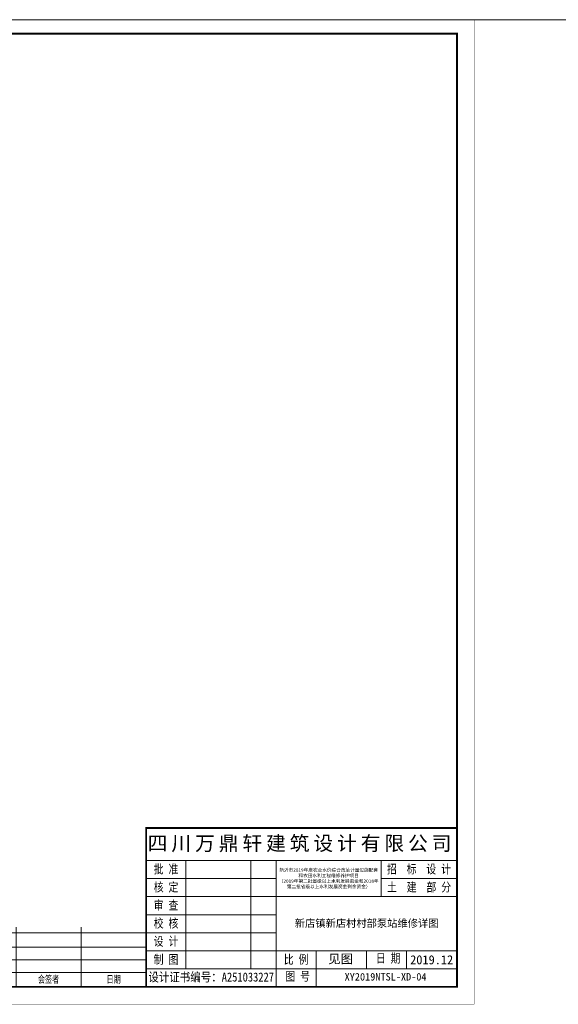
# Model space of a CAD drawing. Extents: x 36231 to 595326, y 3059 to 3871788.
# Tile 135 of 143: x 584895 to 585074, y 3869971 to 3870298. Entities that reach past the tile are written whole.
import ezdxf

# ---------------------------------------------------------------- set-up
doc = ezdxf.new("R2010")
doc.units = 0
doc.layers.get('0').update_dxf_attribs({"linetype": 'CONTINUOUS'})
for name, color, linetype, lineweight in [('0.13文字', 3, 'CONTINUOUS', 13), ('图框１', 5, 'CONTINUOUS', 60), ('文字', 7, 'CONTINUOUS', 15), ('细线', 7, 'CONTINUOUS', 15)]:
    doc.layers.add(name, color=color, linetype=linetype, lineweight=lineweight)
doc.styles.add('-仿宋_GB2312', font='仿宋_GB2312_0.ttf')
doc.styles.add('LYJFS', font='times.ttf', dxfattribs={"width": 0.7})

# ---------------------------------------------------------------- blocks, each defined once
blk = doc.blocks.new('tk')
at = {"layer": '图框１', "color": 7, "const_width": 0.0933}
blk.add_lwpolyline([(0, 296.59), (0, 0), (420, 0), (420, 296.59)], close=True, dxfattribs=at)
blk.add_lwpolyline([(0, 296.59), (0, 0), (420, 0), (420, 296.59)], close=True, dxfattribs=at)
at = {"layer": '图框１', "color": 5, "const_width": 0.0933}
blk.add_lwpolyline([(0, 296.59), (0, 0), (420, 0), (420, 296.59)], close=True, dxfattribs=at)
at = {"layer": '图框１', "color": 7}
blk.add_lwpolyline([(15.56, 292.44, 0.622, 0.622, 0), (414.81, 292.44, 0.519, 0.519, 0), (414.81, 5.19, 0.519, 0.519, 0), (15.56, 5.19, 0.519, 0.519, 0)], format="xyseb", close=True, dxfattribs=at)
blk.add_lwpolyline([(15.56, 292.44, 0.622, 0.622, 0), (414.81, 292.44, 0.519, 0.519, 0), (414.81, 5.19, 0.519, 0.519, 0), (15.56, 5.19, 0.519, 0.519, 0)], format="xyseb", close=True, dxfattribs=at)
at = {"layer": '图框１', "color": 5}
blk.add_lwpolyline([(15.56, 292.44, 0.622, 0.622, 0), (414.81, 292.44, 0.519, 0.519, 0), (414.81, 5.19, 0.519, 0.519, 0), (15.56, 5.19, 0.519, 0.519, 0)], format="xyseb", close=True, dxfattribs=at)
at = {"layer": '细线', "color": 7}
for p, q in [((321.17, 53.1), (414.81, 53.1)), ((321.17, 43.3), (414.81, 43.3)), ((333.15, 43.3), (333.15, 10.63)), ((352.75, 43.3), (352.75, 10.63)), ((360.37, 43.3), (360.37, 5.19)), ((391.95, 43.3), (391.95, 32.41)), ((321.17, 37.85), (360.37, 37.85)), ((391.95, 37.85), (414.81, 37.85)), ((321.17, 32.41), (414.81, 32.41)), ((321.17, 26.96), (360.37, 26.96)), ((262.37, 21.52), (321.17, 21.52)), ((281.97, 23.15), (281.97, 5.19)), ((301.57, 23.15), (301.57, 5.19)), ((321.17, 21.52), (360.37, 21.52)), ((262.37, 17.16), (321.17, 17.16)), ((321.17, 16.07), (414.81, 16.07)), ((372.35, 16.07), (372.35, 5.19)), ((387.59, 16.07), (387.59, 10.63)), ((399.57, 16.07), (399.57, 10.63)), ((262.37, 13.35), (321.17, 13.35)), ((262.37, 9.54), (321.17, 9.54)), ((321.17, 10.63), (414.81, 10.63))]:
    blk.add_line(p, q, dxfattribs=at)
at = {"layer": '细线', "color": 7, "const_width": 0.544}
for points in [[(414.81, 53.1), (321.17, 53.1), (321.17, 5.19)], [(262.37, 23.15), (262.37, 5.19)]]:
    blk.add_lwpolyline(points, dxfattribs=at)
at = {"layer": '文字', "color": 7, "line_spacing_factor": 0.5, "style": '-仿宋_GB2312'}
for s, insert, char_height, width, attachment_point in [('{\\fSimSun|b0|i0|c134|p2;\\T1.2;\\C256;四川万鼎轩建筑设计有限公司}', (367.99, 48.2), 4.3556, 93.6444, 5), ('{\\W0.8;批 准}', (327.16, 40.57), 2.7222, 11.9778, 5), ('{\\W0.8;招  标  设 计}', (403.36, 40.57), 2.7222, 22.8306, 5), ('新沂市2019年度农业水价综合改革计量设施配套\\P\\P和农田水利工程维修养护项目\\P\\P（2019年第二批省级以上水利发展资金和2018年\\P\\P第二批省级以上水利发展资金剩余资金）', (376.16, 37.85), 1, 31.5778, 5), ('{\\W0.8;核 定}', (327.16, 35.13), 2.7222, 11.9778, 5), ('{\\W0.8;土  建  部 分}', (403.38, 35.12), 2.7222, 22.8667, 5), ('{\\W0.8;审 查}', (327.16, 29.69), 2.7222, 11.9778, 5), ('{\\W0.8;校 核}', (327.16, 24.24), 2.7222, 11.9778, 5), ('{\\W0.8;设 计}', (327.16, 18.8), 2.7222, 11.9778, 5), ('{\\W0.8;制 图}', (327.16, 13.35), 2.7222, 11.9778, 5), ('{\\W0.8;比 例}', (366.36, 13.35), 2.7222, 11.9778, 5), ('见图', (379.75, 13.49), 2.722, 15.2444, 5), ('{\\W0.8;日 期}', (390.35, 15.22), 2.7222, 10.9015, 1), ('2019.12', (407.19, 13.35), 2.722, 15.2444, 5), ('{\\W0.85;设计证书编号：A251033227}', (340.77, 8.02), 2.7222, 39.2, 5), ('{\\W0.8;图 号}', (363.12, 9.78), 2.7222, 10.9015, 1), ('{\\W0.7; 会签单位}', (272.17, 7.36), 2.1778, 19.6, 5), ('{\\W0.7;会签者}', (291.77, 7.36), 2.1778, 19.6, 5), ('{\\W0.7;日期}', (311.37, 7.36), 2.178, 19.6, 5)]:
    blk.add_mtext(s, dxfattribs=dict(at, insert=insert, char_height=char_height, width=width, attachment_point=attachment_point))

msp = doc.modelspace()

# ---------------------------------------------------------------- linework, layer by layer
at = {"layer": '0.13文字', "lineweight": 13}
msp.add_line((590756.67, 3870297.88), (583664.28, 3870297.88), dxfattribs=at)

# ---------------------------------------------------------------- block references
at = {"xscale": 1.102500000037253, "yscale": 1.102500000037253, "zscale": 1.1025}
msp.add_blockref('tk', (584582.6, 3869970.88), dxfattribs=at)

# ---------------------------------------------------------------- texts
at = {"layer": '0.13文字', "color": 0, "linetype": 'Continuous', "lineweight": 13, "insert": (585002.61, 3869981.23), "char_height": 2.5, "width": 66.6611, "attachment_point": 1, "style": 'LYJFS'}
msp.add_mtext('{\\fFangSong_GB2312|b0|i0|c134|p49;\\W1;XY2019NTSL-XD-04}', dxfattribs=at)
at = {"layer": '文字', "color": 7, "insert": (585009.92, 3869997.61), "char_height": 2.5, "width": 60.025, "attachment_point": 5, "line_spacing_factor": 0.5, "style": '-仿宋_GB2312'}
msp.add_mtext('{\\C256;新店镇新店村村部泵站维修详图}', dxfattribs=at)

doc.saveas('drawing.dxf')
